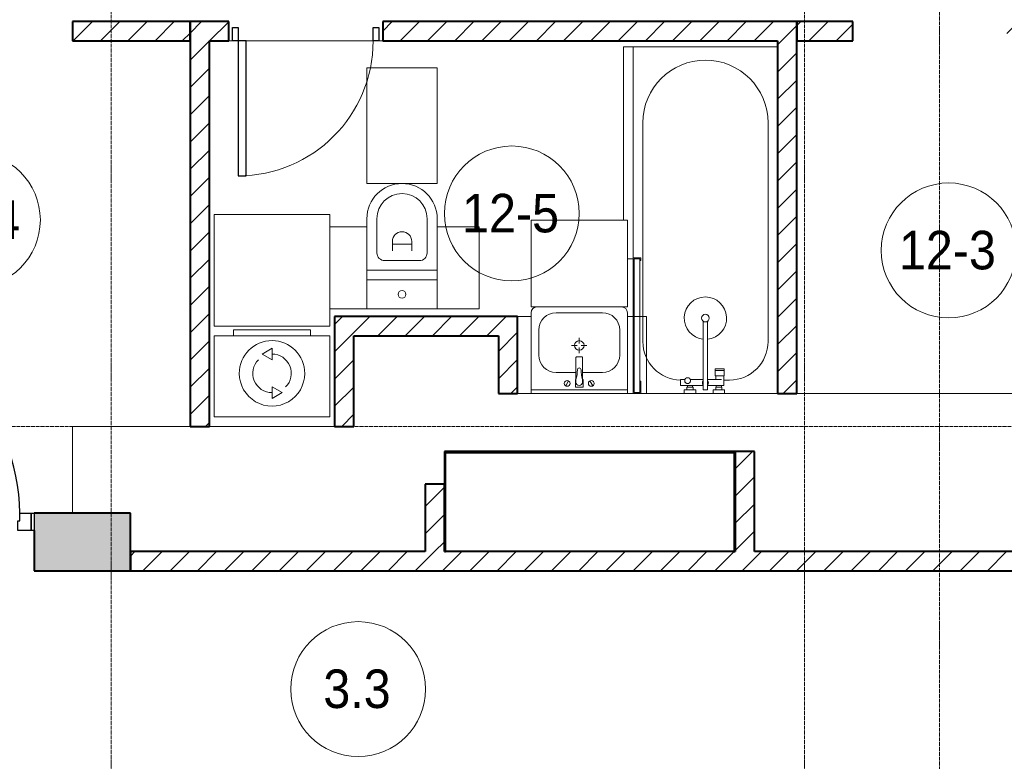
# Model space of a CAD drawing. Header units: millimetres. Extents: x 5617 to 183965, y 7718 to 172958.
# Tile 76 of 120: x 64650 to 69762, y 24562 to 28410. Entities that reach past the tile are written whole.
import ezdxf

# ---------------------------------------------------------------- set-up
doc = ezdxf.new("R2010")
doc.units = ezdxf.units.MM
doc.linetypes.add('ADSK_Линия сетки', pattern=[25, 20, -2.5, 0, -2.5])
doc.linetypes.add('Линия сетки', pattern=[25, 20, -2.5, 0, -2.5])
for name, color, linetype, lineweight in [('Двери', 7, 'Continuous', 18), ('Каркас_Импост', 7, 'Continuous', 30), ('Марки помещений', 7, 'Continuous', 20), ('Мебель', 7, 'Continuous', 18), ('Монтажный зазор', 7, 'Continuous', 30), ('Оси', 7, 'Continuous', 9), ('Панель', 7, 'Continuous', 30), ('Перекрытия', 7, 'Continuous', 18), ('Сантехнические приборы', 7, 'Continuous', 18), ('Стены разрез', 7, 'Continuous', 40), ('Электрооборудование', 7, 'Continuous', 18)]:
    doc.layers.add(name, color=color, linetype=linetype, lineweight=lineweight)
doc.styles.add('Arial_3', font='arial.ttf', dxfattribs={"width": 0.9, "height": 200})
pattern_1 = [(45, (0, 0), (-70.71068, 70.71068), [])]

# ---------------------------------------------------------------- blocks, each defined once
blk = doc.blocks.new('101_Дверь_Однопольная - _НЧ_Мет_900х2100_Квартира_Пр-3834734-МКСС_К4_L05_18_600_')
at = {"layer": 'Каркас_Импост', "color": 254, "true_color": 0xcccccc}
for p, q in [((-535, 150), (-475, 150)), ((-535, 60), (-535, 150)), ((-475, 150), (-475, 110)), ((-475, 110), (-465, 110)), ((-465, 110), (-465, 60)), ((465, 110), (475, 110)), ((465, 60), (465, 110)), ((475, 150), (535, 150)), ((475, 110), (475, 150)), ((535, 150), (535, 60)), ((-465, 60), (-535, 60)), ((535, 60), (465, 60))]:
    blk.add_line(p, q, dxfattribs=at)
at = {"layer": 'Монтажный зазор', "color": 254, "true_color": 0xcccccc}
for p, q in [((-550, 150), (-535, 150)), ((-550, 60), (-550, 150)), ((-535, 150), (-535, 60)), ((535, 60), (535, 150)), ((535, 150), (550, 150)), ((550, 150), (550, 60)), ((-535, 60), (-550, 60)), ((550, 60), (535, 60))]:
    blk.add_line(p, q, dxfattribs=at)
at = {"layer": 'Панель', "color": 254, "true_color": 0xcccccc}
for p, q in [((-475, 1100), (-435, 1100)), ((-475, 150), (-475, 1100)), ((-435, 1100), (-435, 150)), ((-435, 150), (-475, 150))]:
    blk.add_line(p, q, dxfattribs=at)
blk.add_arc((-475, 150), 950, 0, 90, dxfattribs=at)
blk = doc.blocks.new('A_DOR_Door - Вн_3_Одинарная_800x2100-2904079-МКСС_К4_L05_18_600_')
at = {"layer": 'Двери', "color": 254, "lineweight": 30, "true_color": 0xcccccc}
for p, q in [((-380, 20), (-350, 20)), ((-380, -50), (-380, 20)), ((-350, 20), (-350, -50)), ((350, -50), (350, 20)), ((350, 20), (380, 20)), ((380, 20), (380, -50)), ((-350, -50), (-380, -50)), ((-350, -50), (-350, -750)), ((-310, -50), (-350, -50)), ((-350, -50), (-350, -750)), ((-310, -750), (-310, -50)), ((380, -50), (350, -50)), ((-350, -750), (-310, -750))]:
    blk.add_line(p, q, dxfattribs=at)
at = {"layer": 'Двери', "color": 254, "lineweight": 9, "true_color": 0xe5e5e5}
blk.add_arc((-350, -50), 700, 270, 0, dxfattribs=at)
blk = doc.blocks.new('MR_Зона обслуживания - MR_Зона обслуживания-2638756-МКСС_К4_L05_18_600_')
at = {"layer": 'Мебель', "color": 254, "lineweight": 9, "true_color": 0xcccccc}
for p, q in [((300, 0), (-300, 0)), ((-300, 0), (-300, -580)), ((300, -580), (300, 0)), ((-300, -580), (300, -580))]:
    blk.add_line(p, q, dxfattribs=at)
blk = doc.blocks.new('MR_Зона обслуживания - MR_Зона обслуживания-V23-МКСС_К4_L05_18_600_')
at = {"layer": 'Мебель', "color": 254, "lineweight": 9, "true_color": 0xcccccc}
for p, q in [((550, 0), (-550, 0)), ((-550, 0), (-550, -50)), ((550, -30), (550, 0)), ((-550, -50), (350.2, -50))]:
    blk.add_line(p, q, dxfattribs=at)
blk = doc.blocks.new('MR_Зона обслуживания - MR_Зона обслуживания-2638741-МКСС_К4_L05_18_600_')
at = {"layer": 'Мебель', "color": 254, "lineweight": 9, "true_color": 0xcccccc}
for p, q in [((182.5, 600), (-182.5, 600)), ((-182.5, 600), (-182.5, 0)), ((182.5, 0), (182.5, 600)), ((-182.5, 0), (182.5, 0))]:
    blk.add_line(p, q, dxfattribs=at)
blk = doc.blocks.new('MR_Зона обслуживания - MR_Зона обслуживания-V12-МКСС_К4_L05_18_600_')
at = {"layer": 'Мебель', "color": 254, "lineweight": 9, "true_color": 0xcccccc}
for p, q in [((108.75, 425), (-108.75, 425)), ((-108.75, 425), (-108.75, 0)), ((108.75, 0), (108.75, 425)), ((-108.75, 0), (108.75, 0))]:
    blk.add_line(p, q, dxfattribs=at)
blk = doc.blocks.new('MR_Зона обслуживания - MR_Зона обслуживания-V24-МКСС_К4_L05_18_600_')
at = {"layer": 'Мебель', "color": 254, "lineweight": 9, "true_color": 0xcccccc}
for p, q in [((108.8, 425), (-83.7, 425)), ((108.8, 0), (108.8, 425)), ((-83.7, 0), (108.8, 0))]:
    blk.add_line(p, q, dxfattribs=at)
blk = doc.blocks.new('MR_Зона обслуживания - MR_Зона обслуживания-2638754-МКСС_К4_L05_18_600_')
at = {"layer": 'Мебель', "color": 254, "lineweight": 9, "true_color": 0xcccccc}
for p, q in [((250, 450), (-250, 450)), ((-250, 450), (-250, 0)), ((250, 0), (250, 450)), ((-250, 0), (250, 0))]:
    blk.add_line(p, q, dxfattribs=at)
blk = doc.blocks.new('MR_Зона обслуживания - MR_Зона обслуживания-V20-МКСС_К4_L05_18_600_')
at = {"layer": 'Мебель', "color": 254, "lineweight": 9, "true_color": 0xcccccc}
for p, q in [((50, 400), (-50, 400)), ((-50, 400), (-50, 0)), ((50, 0), (50, 400)), ((-50, 0), (50, 0))]:
    blk.add_line(p, q, dxfattribs=at)
blk = doc.blocks.new('MR_Зона обслуживания - MR_Зона обслуживания-V25-МКСС_К4_L05_18_600_')
at = {"layer": 'Мебель', "color": 254, "lineweight": 9, "true_color": 0xcccccc}
for p, q in [((50, 400), (-20.2, 400)), ((50, 0), (50, 400)), ((-50, 0), (50, 0))]:
    blk.add_line(p, q, dxfattribs=at)
blk = doc.blocks.new('MR_Стиральная машина - Стиральная машина_450-2515852-МКСС_К4_L05_18_600_')
at = {"layer": 'Электрооборудование', "color": 253, "true_color": 0xaaaaaa}
for p, q in [((300, 0), (-300, 0)), ((-300, 0), (-300, -420)), ((300, -420), (300, 0)), ((0, -95), (-52, -125)), ((0, -155), (0, -95)), ((-52, -125), (0, -155)), ((0, -295), (0, -355)), ((52, -325), (0, -295)), ((0, -355), (52, -325)), ((-300, -420), (300, -420)), ((-200, -420), (-200, -450)), ((-200, -450), (200, -450)), ((200, -450), (200, -420))]:
    blk.add_line(p, q, dxfattribs=at)
for radius, start, end in [(170, 360, 180), (100, 315, 90), (100, 135, 270), (170, 180, 360)]:
    blk.add_arc((0, -225), radius, start, end, dxfattribs=at)
blk = doc.blocks.new('MR_Ванна - Санузел с ванной_1800x750-2515842-МКСС_К4_L05_18_600_')
at = {"layer": 'Сантехнические приборы', "color": 253, "true_color": 0xaaaaaa}
for p, q in [((900, 0), (-900, 0)), ((-900, 0), (-900, -750)), ((900, -275.2), (900, 0)), ((-505, -50), (630, -50)), ((830, -250), (830, -278.8)), ((780, -276.9), (770.9, -276.9)), ((770.9, -276.9), (770.9, -323.9)), ((807.5, -276.9), (780, -276.9)), ((780, -276.9), (780, -323.9)), ((780, -323.9), (780, -276.9)), ((807.5, -323.9), (807.5, -276.9)), ((858, -278.8), (807.5, -278.8)), ((807.5, -278.8), (807.5, -321.6)), ((826.3, -291.7), (826.3, -363.7)), ((858, -291.7), (858, -278.8)), ((858, -363.7), (858, -291.7)), ((866, -291.7), (858, -291.7)), ((858, -291.7), (858, -318.6)), ((880, -289), (866, -289)), ((866, -289), (866, -321)), ((866, -318.6), (866, -291.7)), ((900, -275.2), (880, -275.2)), ((880, -275.2), (880, -335)), ((880, -321), (880, -289)), ((900, -335), (900, -275.2)), ((770.9, -323.9), (780, -323.9)), ((780, -323.9), (807.5, -323.9)), ((807.5, -321.6), (826.3, -321.6)), ((858, -318.6), (866, -318.6)), ((866, -321), (880, -321)), ((880, -335), (900, -335)), ((900, -425), (900, -335)), ((880, -363.7), (524.9, -363.7)), ((524.9, -386.3), (880, -386.3)), ((826.3, -386.3), (826.3, -453.7)), ((858, -504.1), (858, -386.3)), ((880, -386.3), (880, -363.7)), ((858, -441.4), (858, -468.3)), ((866, -441.4), (858, -441.4)), ((866, -439), (866, -471)), ((880, -439), (866, -439)), ((866, -468.3), (866, -441.4)), ((880, -425), (880, -484.8)), ((900, -425), (880, -425)), ((880, -471), (880, -439)), ((900, -484.8), (900, -425)), ((826.3, -480.7), (826.3, -504.1)), ((826.3, -504.1), (858, -504.1)), ((858, -468.3), (866, -468.3)), ((866, -471), (880, -471)), ((880, -484.8), (900, -484.8)), ((900, -710), (900, -484.8)), ((630, -700), (-505, -700)), ((195, -710), (195, -750.1)), ((210, -710), (195, -710)), ((200, -745.1), (200, -715)), ((200, -715), (210, -715)), ((895, -715), (200, -715)), ((200, -715), (200, -745.1)), ((210, -715), (210, -710)), ((900, -710), (835, -710)), ((835, -710), (835, -715)), ((835, -715), (895, -715)), ((895, -715), (895, -745.1)), ((895, -745.1), (895, -715)), ((900, -750), (900, -710)), ((-900, -750), (195.1, -750)), ((195, -750.1), (210, -750.1)), ((210, -745.1), (200, -745.1)), ((200, -745.1), (895, -745.1)), ((210, -750.1), (210, -745.1)), ((210, -750), (885, -750)), ((895, -745.1), (885, -745.1)), ((885, -745.1), (885, -750)), ((885, -750), (900, -750))]:
    blk.add_line(p, q, dxfattribs=at)
for centre, radius, start, end in [((-505, -375), 325, 90, 270), ((630, -250), 200, 360, 90), ((508.5, -375), 110, 5.916, 354.084), ((508.5, -375), 20, 90, 270), ((508.5, -375), 20, 270, 90), ((508.5, -375), 20, 325.4667, 34.5333), ((843.9, -375), 15.5, 47.0093, 132.9907), ((843.9, -375), 15.5, 227.0093, 312.9907), ((832.8, -467.2), 15, 90, 270), ((832.8, -467.2), 15, 244.0483, 115.9517), ((832.8, -467.2), 15, 270, 90), ((630, -500), 200, 270, 358.8143)]:
    blk.add_arc(centre, radius, start, end, dxfattribs=at)
blk = doc.blocks.new('MR_Унитаз напольный - Санузел с ванной-2638740-МКСС_К4_L05_18_600_')
at = {"layer": 'Сантехнические приборы', "color": 253, "true_color": 0xaaaaaa}
for p, q in [((-182.5, 0), (-182.5, 267.5)), ((-130, 267.5), (-130, 90)), ((130, 90), (130, 267.5)), ((182.5, 267.5), (182.5, 0)), ((-50, 150), (-50, 100)), ((-50, 135), (50, 135)), ((50, 100), (50, 150)), ((182.5, 0), (-182.5, 0)), ((-182.5, -50), (-182.5, 0)), ((-182.5, 0), (182.5, 0)), ((-90, 50), (90, 50)), ((182.5, 0), (182.5, -50)), ((-182.5, -50), (182.5, -50)), ((-182.5, -200), (-182.5, -50)), ((182.5, -50), (-182.5, -50)), ((182.5, -50), (182.5, -200)), ((182.5, -200), (-182.5, -200))]:
    blk.add_line(p, q, dxfattribs=at)
for centre, radius, start, end in [((0, 267.5), 182.5, 0, 180), ((0, 267.5), 130, 360, 180), ((0, 150), 50, 360, 180), ((-90, 90), 40, 180, 270), ((90, 90), 40, 270, 360), ((0, -125), 20, 360, 180), ((0, -125), 20, 180, 360)]:
    blk.add_arc(centre, radius, start, end, dxfattribs=at)
blk = doc.blocks.new('MR_Тумба-Умывальник с зеркалом - Тумба-умывальник_500-2638752-МКСС_К4_L05_18_600_')
at = {"layer": 'Сантехнические приборы', "color": 253, "true_color": 0xaaaaaa}
for p, q in [((-250, 0), (-250, 420)), ((-220, 450), (220, 450)), ((-120, 420), (120, 420)), ((250, 420), (250, 0)), ((-210, 200), (-210, 330)), ((210, 330), (210, 200)), ((0, 290), (0, 260)), ((-10, 250), (-40, 250)), ((0, 210), (0, 240)), ((40, 250), (10, 250)), ((-17, 73.1), (-17, 187.9)), ((-14, 190.9), (14, 190.9)), ((17, 187.9), (17, 73.1)), ((-17, 110), (-120, 110)), ((120, 110), (17, 110)), ((-69.7, 39.8), (-55.6, 66.3)), ((-20, 73.1), (-17, 73.1)), ((-20, 33.1), (-20, 73.1)), ((-17, 60), (-17, 73.1)), ((17, 73.1), (17, 60)), ((17, 73.1), (20, 73.1)), ((20, 73.1), (20, 33.1)), ((69.7, 39.8), (55.6, 66.3)), ((-250, 20), (250, 20)), ((250, 0), (-250, 0)), ((20, 33.1), (-20, 33.1))]:
    blk.add_line(p, q, dxfattribs=at)
for centre, radius, start, end in [((-220, 420), 30, 90, 180), ((-120, 330), 90, 90, 180), ((120, 330), 90, 0, 90), ((220, 420), 30, 0, 90), ((0, 250), 25, 360, 180), ((0, 250), 25, 180, 360), ((-120, 200), 90, 180, 270), ((-14, 187.9), 3, 90, 180), ((-14, 187.9), 3, 105, 165), ((14, 187.9), 3, 0, 90), ((14, 187.9), 3, 15, 75), ((120, 200), 90, 270, 0), ((-217.6, 129.9), 208.5, 344.1823, 358.4054), ((0, 124.1), 9.19, 0, 180), ((217.6, 129.9), 208.5, 181.5946, 195.8177), ((-62.7, 53.1), 15, 0, 180), ((-62.7, 53.1), 15, 180, 0), ((0, 60), 17, 180, 0), ((62.7, 53.1), 15, 0, 180), ((62.7, 53.1), 15, 180, 0)]:
    blk.add_arc(centre, radius, start, end, dxfattribs=at)
blk = doc.blocks.new('135_SLK_K4_AR_rvt-1-МКСС_К4_L05_18_600_')
at = {"layer": 'Стены разрез', "lineweight": 9, "true_color": 0xcccccc}
h = blk.add_hatch(dxfattribs=at)
h.set_pattern_fill('FP_3', color=254, style=0, pattern_type=2)
h.set_pattern_definition(pattern_1)
h.paths.add_polyline_path([(115560, 28300), (115560, 28400), (114950, 28400), (114950, 28300)])
h = blk.add_hatch(dxfattribs=at)
h.set_pattern_fill('FP_3', color=254, style=0, pattern_type=2)
h.set_pattern_definition(pattern_1)
h.paths.add_polyline_path([(115660, 26300), (115660, 28400), (115560, 28400), (115560, 26300)])
h = blk.add_hatch(dxfattribs=at)
h.set_pattern_fill('FP_3', color=254, style=0, pattern_type=2)
h.set_pattern_definition(pattern_1)
h.paths.add_polyline_path([(118610, 28300), (118610, 28400), (116560, 28400), (116560, 28300), (117817.8, 28300)])
h.paths.add_polyline_path([(115760, 28300), (115760, 28400), (115660, 28400), (115660, 28300)])
h = blk.add_hatch(dxfattribs=at)
h.set_pattern_fill('FP_3', color=254, style=0, pattern_type=2)
h.set_pattern_definition(pattern_1)
h.paths.add_polyline_path([(118710, 26470), (118710, 28400), (118610, 28400), (118610, 26470), (118699.3, 26470)])
h = blk.add_hatch(dxfattribs=at)
h.set_pattern_fill('FP_3', color=254, style=0, pattern_type=2)
h.set_pattern_definition(pattern_1)
h.paths.add_polyline_path([(120450, 28300), (120450, 28400), (119800, 28400), (119800, 28300)])
h.paths.add_polyline_path([(118710, 28300), (119000, 28300), (119000, 28400), (118710, 28400)])
h = blk.add_hatch(dxfattribs=at)
h.set_pattern_fill('FP_3', color=254, style=0, pattern_type=2)
h.set_pattern_definition(pattern_1)
h.paths.add_polyline_path([(117160, 26770), (117160, 26870), (116310, 26870), (116310, 26770), (116936.3, 26770)])
h = blk.add_hatch(dxfattribs=at)
h.set_pattern_fill('FP_3', color=254, style=0, pattern_type=2)
h.set_pattern_definition(pattern_1)
h.paths.add_polyline_path([(117260, 26470), (117260, 26870), (117160, 26870), (117160, 26470)])
h = blk.add_hatch(dxfattribs=at)
h.set_pattern_fill('FP_3', color=254, style=0, pattern_type=2)
h.set_pattern_definition(pattern_1)
h.paths.add_polyline_path([(116410, 26300), (116410, 26770), (116310, 26770), (116310, 26300)])
h = blk.add_hatch(dxfattribs=at)
h.set_pattern_fill('FP_3', color=254, style=0, pattern_type=2)
h.set_pattern_definition(pattern_1)
h.paths.add_polyline_path([(118490, 25650), (118490, 26170), (118390, 26170), (118390, 25650)])
h = blk.add_hatch(dxfattribs=at)
h.set_pattern_fill('FP_3', color=254, style=0, pattern_type=2)
h.set_pattern_definition(pattern_1)
h.paths.add_polyline_path([(116880, 25650), (116880, 26000), (116780, 26000), (116780, 25650)])
at = {"layer": 'Стены разрез', "lineweight": 18, "true_color": 0xe0e0e0}
h = blk.add_hatch(color=254, dxfattribs=at)
h.paths.add_polyline_path([(115250, 25550), (115250, 25850), (114750, 25850), (114750, 25550)])
h.paths.add_polyline_path([(113410.5, 25550), (113650, 25550), (113650, 25850), (113250, 25850), (113250, 25550)])
at = {"layer": 'Стены разрез', "lineweight": 9, "true_color": 0xcccccc}
h = blk.add_hatch(dxfattribs=at)
h.set_pattern_fill('FP_3', color=254, style=0, pattern_type=2)
h.set_pattern_definition(pattern_1)
h.paths.add_polyline_path([(123550, 25550), (123550, 25650), (115250, 25650), (115250, 25550), (123106.6, 25550)])
at = {"layer": 'Перекрытия', "color": 254, "true_color": 0xcccccc}
for p, q in [((115760, 28300), (115780, 28300)), ((115780, 28300), (115760, 28300)), ((115850, 28300), (116510, 28300)), ((116510, 28300), (115850, 28300)), ((116540, 28300), (116560, 28300)), ((116560, 28300), (116540, 28300)), ((117330, 26470), (117830, 26470)), ((117930, 26470), (118610, 26470)), ((118710, 26470), (120450, 26470)), ((114950, 25850), (114950, 26300)), ((114950, 26300), (115560, 26300)), ((115660, 26300), (116310, 26300)), ((114749.8, 25550), (114749.8, 25760))]:
    blk.add_line(p, q, dxfattribs=at)
at = {"layer": 'Стены разрез', "color": 254, "true_color": 0xcccccc}
for p, q in [((115560, 28400), (114950, 28400)), ((114950, 28400), (114950, 28300)), ((115560, 28400), (115560, 26300)), ((115660, 28400), (115560, 28400)), ((115560, 28300), (115560, 28400)), ((115760, 28400), (115660, 28400)), ((115760, 28300), (115760, 28400)), ((118610, 28400), (116560, 28400)), ((116560, 28400), (116560, 28300)), ((118710, 28400), (118610, 28400)), ((118710, 26470), (118710, 28400)), ((119000, 28400), (118710, 28400)), ((118710, 28400), (118710, 28300)), ((119000, 28300), (119000, 28400)), ((114950, 28300), (115560, 28300)), ((115660, 26300), (115660, 28300)), ((115660, 28300), (115760, 28300)), ((116560, 28300), (118610, 28300)), ((118610, 28300), (118610, 26470)), ((118710, 28300), (119000, 28300)), ((117160, 26870), (116310, 26870)), ((116310, 26870), (116310, 26770)), ((117260, 26870), (117160, 26870)), ((117260, 26470), (117260, 26870)), ((116310, 26770), (116310, 26300)), ((116410, 26770), (117160, 26770)), ((116410, 26300), (116410, 26770)), ((117160, 26770), (117160, 26470)), ((117160, 26470), (117260, 26470)), ((118610, 26470), (118710, 26470)), ((115560, 26300), (115660, 26300)), ((116310, 26300), (116410, 26300)), ((118385, 26170), (116880, 26170)), ((116880, 26170), (116880, 26165)), ((116880, 26165), (116880, 25650)), ((116885, 26165), (118385, 26165)), ((116885, 25650), (116885, 26165)), ((118390, 26170), (118385, 26170)), ((118385, 26165), (118385, 25650)), ((118490, 26170), (118390, 26170)), ((118390, 26170), (118390, 25650)), ((118390, 25650), (118390, 26170)), ((118490, 25650), (118490, 26170)), ((116880, 26000), (116780, 26000)), ((116780, 26000), (116780, 25650)), ((116880, 25650), (116880, 26000)), ((115250, 25850), (114750, 25850)), ((115250, 25550), (115250, 25850)), ((114750, 25760), (114750, 25550)), ((116780, 25650), (115250, 25650)), ((115250, 25650), (115250, 25550)), ((118390, 25650), (116880, 25650)), ((116880, 25650), (116885, 25650)), ((118385, 25650), (118390, 25650)), ((120150, 25650), (118490, 25650)), ((114750, 25550), (115250, 25550)), ((115250, 25550), (123550, 25550))]:
    blk.add_line(p, q, dxfattribs=at)
at = {"layer": 'Двери', "color": 254, "lineweight": 18, "true_color": 0xcccccc}
for name, p in [('A_DOR_Door - Вн_3_Одинарная_800x2100-2904079-МКСС_К4_L05_18_600_', (116160, 28350)), ('101_Дверь_Однопольная - _НЧ_Мет_900х2100_Квартира_Пр-3834734-МКСС_К4_L05_18_600_', (114200, 25700))]:
    blk.add_blockref(name, p, dxfattribs=at)
at = {"layer": 'Мебель', "color": 254, "lineweight": 18, "true_color": 0xcccccc}
for name, p, rotation in [('MR_Зона обслуживания - MR_Зона обслуживания-V23-МКСС_К4_L05_18_600_', (117860, 27720), 269.9999999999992), ('MR_Зона обслуживания - MR_Зона обслуживания-2638756-МКСС_К4_L05_18_600_', (115985, 26820), 180)]:
    blk.add_blockref(name, p, dxfattribs=dict(at, rotation=rotation))
for name, p in [('MR_Зона обслуживания - MR_Зона обслуживания-2638741-МКСС_К4_L05_18_600_', (116660, 27560)), ('MR_Зона обслуживания - MR_Зона обслуживания-2638754-МКСС_К4_L05_18_600_', (117580, 26919.8)), ('MR_Зона обслуживания - MR_Зона обслуживания-V24-МКСС_К4_L05_18_600_', (116368.7, 26910)), ('MR_Зона обслуживания - MR_Зона обслуживания-V12-МКСС_К4_L05_18_600_', (116951.2, 26910)), ('MR_Зона обслуживания - MR_Зона обслуживания-V25-МКСС_К4_L05_18_600_', (117280, 26469.8)), ('MR_Зона обслуживания - MR_Зона обслуживания-V20-МКСС_К4_L05_18_600_', (117880, 26469.8))]:
    blk.add_blockref(name, p, dxfattribs=at)
at = {"layer": 'Сантехнические приборы', "color": 253, "lineweight": 18, "true_color": 0xaaaaaa, "rotation": 269.9999999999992}
blk.add_blockref('MR_Ванна - Санузел с ванной_1800x750-2515842-МКСС_К4_L05_18_600_', (118610, 27370), dxfattribs=at)
at = {"layer": 'Сантехнические приборы', "color": 253, "lineweight": 18, "true_color": 0xaaaaaa}
for name, p in [('MR_Унитаз напольный - Санузел с ванной-2638740-МКСС_К4_L05_18_600_', (116660, 27110)), ('MR_Тумба-Умывальник с зеркалом - Тумба-умывальник_500-2638752-МКСС_К4_L05_18_600_', (117580, 26469.8))]:
    blk.add_blockref(name, p, dxfattribs=at)
at = {"layer": 'Электрооборудование', "color": 253, "lineweight": 18, "true_color": 0xaaaaaa, "rotation": 180}
blk.add_blockref('MR_Стиральная машина - Стиральная машина_450-2515852-МКСС_К4_L05_18_600_', (115985, 26350), dxfattribs=at)
blk = doc.blocks.new('050_Марка_Помещение - Номер-620969-МКСС_К4_L05_18_600_')
at = {"layer": 'Марки помещений'}
blk.add_circle((0, 0), 3.5, dxfattribs=at)

msp = doc.modelspace()

# ---------------------------------------------------------------- linework, layer by layer
at = {"layer": 'Оси', "linetype": 'Линия сетки'}
for p, q in [((65124.8, 12025.7), (65124.8, 33150)), ((68724.8, 12025.7), (68724.8, 33150)), ((69424.8, 13295.7), (69424.8, 33150))]:
    msp.add_line(p, q, dxfattribs=at)
at = {"layer": 'Оси', "linetype": 'ADSK_Линия сетки'}
msp.add_line((86966.3, 26300), (26901, 26300), dxfattribs=at)

# ---------------------------------------------------------------- block references
at = {"lineweight": 5}
msp.add_blockref('135_SLK_K4_AR_rvt-1-МКСС_К4_L05_18_600_', (-50025.2, 0), dxfattribs=at)
at = {"layer": 'Марки помещений', "xscale": 99.99999999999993, "yscale": 99.99999999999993, "zscale": 99.99999999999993}
for p in [(64407, 27370.8), (67204.6, 27404.7), (69472.8, 27212.8), (66406.9, 24936.6)]:
    msp.add_blockref('050_Марка_Помещение - Номер-620969-МКСС_К4_L05_18_600_', p, dxfattribs=at)

# ---------------------------------------------------------------- texts
at = {"layer": 'Марки помещений', "lineweight": 9, "char_height": 200, "attachment_point": 1, "style": 'Arial_3'}
for s, insert, width in [('12-5', (66946.5, 27506.4), 620.506), ('12-4', (64149, 27472.6), 620.506), ('12-3', (69214.7, 27314.5), 620.506), ('3.3', (66226.2, 25038.4), 432.911)]:
    msp.add_mtext(s, dxfattribs=dict(at, insert=insert, width=width))

doc.saveas('drawing.dxf')
